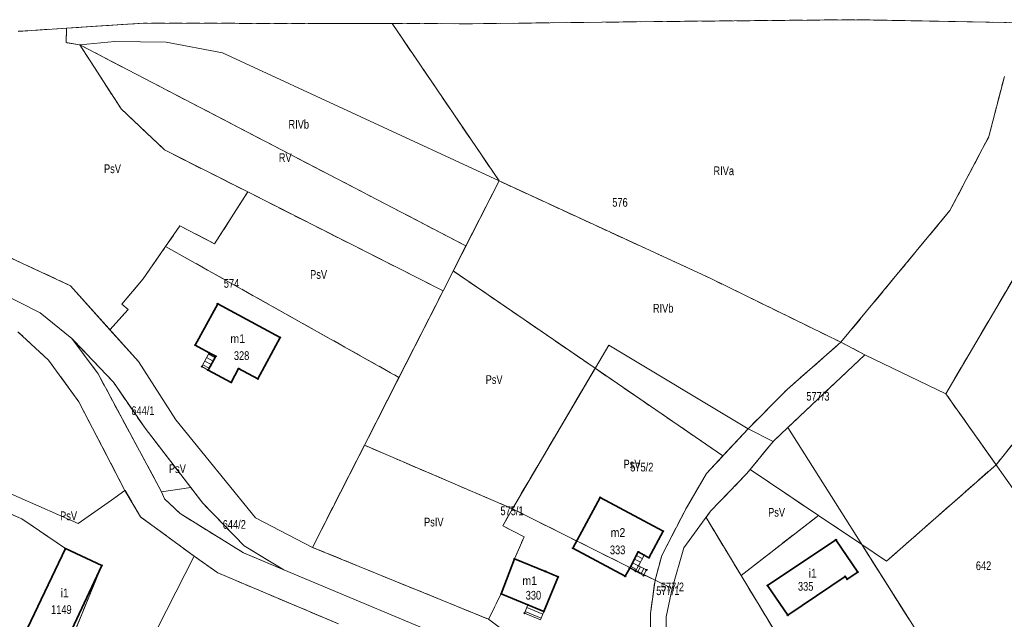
# Model space of a CAD drawing. Header units: metres. Extents: x 7496145 to 7500200, y 5498500 to 5502080.
# Tile 142 of 202: x 7498539 to 7498707, y 5501432 to 5501535. Entities that reach past the tile are written whole.
import ezdxf
from ezdxf.enums import TextEntityAlignment as Align

# ---------------------------------------------------------------- set-up
doc = ezdxf.new("R2010")
doc.units = ezdxf.units.M
doc.header["$MEASUREMENT"] = 0
for name, pattern in [('2.25_0.75', [3, 2.25, -0.75]), ('219-1000', [0]), ('egug-1000', [0])]:
    doc.linetypes.add(name, pattern=pattern)
doc.layers.get('0').update_dxf_attribs({"color": 2, "linetype": 'CONTINUOUS', "lineweight": 5})
for name, color, linetype in [('209-oznaczenie konturu klasyfikacyjnego', 7, 'CONTINUOUS'), ('211-numer działki ewidencyjnej', 7, 'CONTINUOUS'), ('217-kontur klasyfikacyjny', 7, 'CONTINUOUS'), ('218-kontur użytku gruntowego', 7, 'CONTINUOUS'), ('219-działka ewidencyjna', 7, 'CONTINUOUS'), ('312-budynek ewidencyjny', 7, 'CONTINUOUS'), ('312-oznaczenie budynku ewidencyjnego', 7, 'CONTINUOUS'), ('312-oznaczenie budynku ewidencyjnego-Atr117', 7, 'CONTINUOUS'), ('352-schody', 7, 'CONTINUOUS'), ('Punkt budynku', 7, 'CONTINUOUS')]:
    doc.layers.add(name, color=color, linetype=linetype)
doc.styles.get("Standard").update_dxf_attribs({"font": 'Working1250', "width": 0.75})

# ---------------------------------------------------------------- blocks, each defined once
blk = doc.blocks.new('PUNKTBUD')
at = {"color": 0}
blk.add_circle((0, 0), 0.09, dxfattribs=at)

msp = doc.modelspace()

# ---------------------------------------------------------------- linework, layer by layer
at = {"layer": '217-kontur klasyfikacyjny', "color": 3, "linetype": '2.25_0.75', "lineweight": 18, "flags": 128}
for points in [[(7498546.66, 5501533.34), (7498538.36, 5501532.8)], [(7498546.63, 5501530.87), (7498546.66, 5501533.34)], [(7498551.73, 5501533.67), (7498546.66, 5501533.34)], [(7498559.86, 5501534.2), (7498551.73, 5501533.67)], [(7498602.52, 5501534.13), (7498559.86, 5501534.2)], [(7498620.85, 5501507.14), (7498602.52, 5501534.13)], [(7498616.28, 5501534.11), (7498602.52, 5501534.13)], [(7498647.41, 5501534.47), (7498616.28, 5501534.11)], [(7498681.88, 5501534.8), (7498647.41, 5501534.47)], [(7498690.43, 5501534.64), (7498681.88, 5501534.8)], [(7498710.71, 5501534.25), (7498690.43, 5501534.64)], [(7498548.98, 5501530.48), (7498546.63, 5501530.87)], [(7498556.04, 5501519.49), (7498548.98, 5501530.48)], [(7498548.98, 5501530.48), (7498615.17, 5501495.99)], [(7498704.85, 5501514.74), (7498707.5, 5501525.07)], [(7498563.49, 5501512.45), (7498556.04, 5501519.49)], [(7498698.17, 5501502.06), (7498704.85, 5501514.74)], [(7498577.76, 5501505.24), (7498563.49, 5501512.45)], [(7498697.46, 5501470.62), (7498720.66, 5501510.09)], [(7498615.17, 5501495.99), (7498620.85, 5501507.14)], [(7498620.85, 5501507.14), (7498657.06, 5501490.44)], [(7498572.07, 5501496.36), (7498577.76, 5501505.24)], [(7498577.76, 5501505.24), (7498611.25, 5501488.29)], [(7498679.47, 5501479.46), (7498698.17, 5501502.06)], [(7498563.66, 5501495.89), (7498566.1, 5501499.41)], [(7498566.1, 5501499.41), (7498572.07, 5501496.36)], [(7498526.45, 5501498.87), (7498547.36, 5501489.17)], [(7498559.81, 5501490.34), (7498563.66, 5501495.89)], [(7498563.66, 5501495.89), (7498603.69, 5501473.44)], [(7498612.99, 5501491.7), (7498615.17, 5501495.99)], [(7498611.25, 5501488.29), (7498612.99, 5501491.7)], [(7498637.33, 5501475), (7498612.99, 5501491.7)], [(7498556.15, 5501486.02), (7498559.81, 5501490.34)], [(7498657.06, 5501490.44), (7498679.47, 5501479.46)], [(7498547.36, 5501489.17), (7498554.13, 5501481.61)], [(7498603.69, 5501473.44), (7498611.25, 5501488.29)], [(7498557.23, 5501485.07), (7498556.15, 5501486.02)], [(7498729.33, 5501487.45), (7498706.07, 5501458.44)], [(7498554.13, 5501481.61), (7498557.23, 5501485.07)], [(7498543.57, 5501476.41), (7498538.31, 5501481.28)], [(7498547.61, 5501480.12), (7498552.09, 5501474.03)], [(7498554.71, 5501472.59), (7498547.61, 5501480.12)], [(7498670.24, 5501471.37), (7498679.47, 5501479.46)], [(7498683.55, 5501477.32), (7498679.47, 5501479.46)], [(7498548.78, 5501469.27), (7498543.57, 5501476.41)], [(7498670.38, 5501464.84), (7498683.55, 5501477.32)], [(7498623.14, 5501450.91), (7498637.33, 5501475)], [(7498637.33, 5501475), (7498659.25, 5501459.96)], [(7498552.09, 5501474.03), (7498562.97, 5501453.83)], [(7498560.15, 5501464.73), (7498554.71, 5501472.59)], [(7498603.69, 5501473.44), (7498597.76, 5501461.79)], [(7498663.55, 5501464.6), (7498670.24, 5501471.37)], [(7498556.69, 5501454.05), (7498548.78, 5501469.27)], [(7498706.07, 5501458.44), (7498697.46, 5501470.62)], [(7498567.99, 5501454.52), (7498560.15, 5501464.73)], [(7498659.25, 5501459.96), (7498663.55, 5501464.6)], [(7498667.84, 5501462.43), (7498670.38, 5501464.84)], [(7498663.91, 5501457.64), (7498667.84, 5501462.43)], [(7498597.76, 5501461.79), (7498588.84, 5501444.28)], [(7498623.14, 5501450.91), (7498597.76, 5501461.79)], [(7498656.45, 5501456.93), (7498659.25, 5501459.96)], [(7498663.34, 5501456.94), (7498663.91, 5501457.64)], [(7498675.63, 5501449.75), (7498663.91, 5501457.64)], [(7498687.3, 5501441.91), (7498706.07, 5501458.44)], [(7498652.97, 5501451.04), (7498656.45, 5501456.93)], [(7498657.11, 5501450.46), (7498663.34, 5501456.94)], [(7498559.39, 5501449.5), (7498556.69, 5501454.05)], [(7498562.97, 5501453.83), (7498563.5, 5501452.58)], [(7498570.05, 5501451.84), (7498567.99, 5501454.52)], [(7498531.64, 5501452.33), (7498539.03, 5501449.19)], [(7498563.5, 5501452.58), (7498566.16, 5501450.06)], [(7498577.14, 5501444.56), (7498570.05, 5501451.84)], [(7498621.51, 5501447.98), (7498623.14, 5501450.91)], [(7498647.6, 5501438.64), (7498623.14, 5501450.91)], [(7498648.76, 5501442.9), (7498652.97, 5501451.04)], [(7498656.34, 5501449.4), (7498657.11, 5501450.46)], [(7498539.03, 5501449.19), (7498546.5, 5501444.06)], [(7498568.58, 5501442.77), (7498559.39, 5501449.5)], [(7498566.16, 5501450.06), (7498577.04, 5501443.35)], [(7498662.35, 5501439.46), (7498656.34, 5501449.4)], [(7498662.35, 5501439.46), (7498675.63, 5501449.75)], [(7498675.63, 5501449.75), (7498683.07, 5501444.75)], [(7498625.14, 5501446.08), (7498621.51, 5501447.98)], [(7498623.52, 5501442.33), (7498625.14, 5501446.08)], [(7498546.5, 5501444.06), (7498552.75, 5501441.17)], [(7498583.96, 5501440.4), (7498577.14, 5501444.56)], [(7498588.84, 5501444.28), (7498619.07, 5501431.94)], [(7498683.07, 5501444.75), (7498687.3, 5501441.91)], [(7498683.07, 5501444.75), (7498691.17, 5501431.93)], [(7498572.6, 5501439.91), (7498568.58, 5501442.77)], [(7498577.04, 5501443.35), (7498583.96, 5501440.4)], [(7498621.2, 5501436.31), (7498623.52, 5501442.33)], [(7498647.6, 5501438.64), (7498648.76, 5501442.9)], [(7498552.75, 5501441.17), (7498546.62, 5501426.24)], [(7498593.34, 5501431.14), (7498572.6, 5501439.91)], [(7498646.8, 5501432.91), (7498647.6, 5501438.64)], [(7498688.18, 5501396.79), (7498662.35, 5501439.46)], [(7498619.07, 5501431.94), (7498621.2, 5501436.31)], [(7498619.07, 5501431.94), (7498628.32, 5501425.03)], [(7498646.89, 5501426.94), (7498646.8, 5501432.91)]]:
    msp.add_lwpolyline(points, dxfattribs=at)
at = {"layer": '218-kontur użytku gruntowego', "color": 3, "linetype": 'egug-1000', "lineweight": 18, "flags": 128}
for points in [[(7498546.66, 5501533.34), (7498538.36, 5501532.8)], [(7498546.63, 5501530.87), (7498546.66, 5501533.34)], [(7498551.73, 5501533.67), (7498546.66, 5501533.34)], [(7498559.86, 5501534.2), (7498551.73, 5501533.67)], [(7498602.52, 5501534.13), (7498559.86, 5501534.2)], [(7498602.52, 5501534.13), (7498620.85, 5501507.14)], [(7498616.28, 5501534.11), (7498602.52, 5501534.13)], [(7498647.41, 5501534.47), (7498616.28, 5501534.11)], [(7498681.88, 5501534.8), (7498647.41, 5501534.47)], [(7498690.43, 5501534.64), (7498681.88, 5501534.8)], [(7498710.71, 5501534.25), (7498690.43, 5501534.64)], [(7498548.98, 5501530.48), (7498546.63, 5501530.87)], [(7498548.98, 5501530.48), (7498556.04, 5501519.49)], [(7498615.17, 5501495.99), (7498548.98, 5501530.48)], [(7498707.5, 5501525.07), (7498704.85, 5501514.74)], [(7498556.04, 5501519.49), (7498563.49, 5501512.45)], [(7498704.85, 5501514.74), (7498698.17, 5501502.06)], [(7498563.49, 5501512.45), (7498577.76, 5501505.24)], [(7498720.66, 5501510.09), (7498697.46, 5501470.62)], [(7498620.85, 5501507.14), (7498615.17, 5501495.99)], [(7498620.85, 5501507.14), (7498657.06, 5501490.44)], [(7498577.76, 5501505.24), (7498572.07, 5501496.36)], [(7498577.76, 5501505.24), (7498611.25, 5501488.29)], [(7498698.17, 5501502.06), (7498679.47, 5501479.46)], [(7498566.1, 5501499.41), (7498563.66, 5501495.89)], [(7498572.07, 5501496.36), (7498566.1, 5501499.41)], [(7498526.45, 5501498.87), (7498547.36, 5501489.17)], [(7498542.16, 5501484.51), (7498517.47, 5501497.06)], [(7498563.66, 5501495.89), (7498559.81, 5501490.34)], [(7498603.69, 5501473.44), (7498563.66, 5501495.89)], [(7498615.17, 5501495.99), (7498612.99, 5501491.7)], [(7498612.99, 5501491.7), (7498611.25, 5501488.29)], [(7498637.33, 5501475), (7498612.99, 5501491.7)], [(7498559.81, 5501490.34), (7498556.15, 5501486.02)], [(7498657.06, 5501490.44), (7498679.47, 5501479.46)], [(7498547.36, 5501489.17), (7498554.13, 5501481.61)], [(7498611.25, 5501488.29), (7498603.69, 5501473.44)], [(7498556.15, 5501486.02), (7498557.23, 5501485.07)], [(7498706.07, 5501458.44), (7498729.33, 5501487.45)], [(7498547.61, 5501480.12), (7498542.16, 5501484.51)], [(7498557.23, 5501485.07), (7498554.13, 5501481.61)], [(7498543.57, 5501476.41), (7498538.31, 5501481.28)], [(7498554.13, 5501481.61), (7498559, 5501476.17)], [(7498547.61, 5501480.12), (7498552.09, 5501474.03)], [(7498554.71, 5501472.59), (7498547.61, 5501480.12)], [(7498679.47, 5501479.46), (7498670.24, 5501471.37)], [(7498679.47, 5501479.46), (7498683.55, 5501477.32)], [(7498548.78, 5501469.27), (7498543.57, 5501476.41)], [(7498559, 5501476.17), (7498565.44, 5501466.14)], [(7498683.55, 5501477.32), (7498670.38, 5501464.84)], [(7498637.33, 5501475), (7498623.14, 5501450.91)], [(7498659.25, 5501459.96), (7498637.33, 5501475)], [(7498552.09, 5501474.03), (7498562.97, 5501453.83)], [(7498560.15, 5501464.73), (7498554.71, 5501472.59)], [(7498603.69, 5501473.44), (7498597.76, 5501461.79)], [(7498670.24, 5501471.37), (7498663.55, 5501464.6)], [(7498556.69, 5501454.05), (7498548.78, 5501469.27)], [(7498697.46, 5501470.62), (7498706.07, 5501458.44)], [(7498565.44, 5501466.14), (7498579.09, 5501449.37)], [(7498567.99, 5501454.52), (7498560.15, 5501464.73)], [(7498663.55, 5501464.6), (7498659.25, 5501459.96)], [(7498670.38, 5501464.84), (7498667.84, 5501462.43)], [(7498667.84, 5501462.43), (7498663.91, 5501457.64)], [(7498597.76, 5501461.79), (7498588.84, 5501444.28)], [(7498597.76, 5501461.79), (7498623.14, 5501450.91)], [(7498656.45, 5501456.93), (7498659.25, 5501459.96)], [(7498663.91, 5501457.64), (7498663.34, 5501456.94)], [(7498675.63, 5501449.75), (7498663.91, 5501457.64)], [(7498687.3, 5501441.91), (7498706.07, 5501458.44)], [(7498652.97, 5501451.04), (7498656.45, 5501456.93)], [(7498663.34, 5501456.94), (7498657.11, 5501450.46)], [(7498559.39, 5501449.5), (7498556.69, 5501454.05)], [(7498562.97, 5501453.83), (7498563.5, 5501452.58)], [(7498570.05, 5501451.84), (7498567.99, 5501454.52)], [(7498539.03, 5501449.19), (7498531.64, 5501452.33)], [(7498563.5, 5501452.58), (7498566.16, 5501450.06)], [(7498577.14, 5501444.56), (7498570.05, 5501451.84)], [(7498623.14, 5501450.91), (7498621.51, 5501447.98)], [(7498647.6, 5501438.64), (7498623.14, 5501450.91)], [(7498648.76, 5501442.9), (7498652.97, 5501451.04)], [(7498657.11, 5501450.46), (7498656.34, 5501449.4)], [(7498546.5, 5501444.06), (7498539.03, 5501449.19)], [(7498568.58, 5501442.77), (7498559.39, 5501449.5)], [(7498566.16, 5501450.06), (7498577.04, 5501443.35)], [(7498579.09, 5501449.37), (7498588.84, 5501444.28)], [(7498656.34, 5501449.4), (7498662.35, 5501439.46)], [(7498662.35, 5501439.46), (7498675.63, 5501449.75)], [(7498683.07, 5501444.75), (7498675.63, 5501449.75)], [(7498621.51, 5501447.98), (7498625.14, 5501446.08)], [(7498625.14, 5501446.08), (7498623.52, 5501442.33)], [(7498552.75, 5501441.17), (7498546.5, 5501444.06)], [(7498583.96, 5501440.4), (7498577.14, 5501444.56)], [(7498588.84, 5501444.28), (7498619.07, 5501431.94)], [(7498691.17, 5501431.93), (7498683.07, 5501444.75)], [(7498683.07, 5501444.75), (7498687.3, 5501441.91)], [(7498572.6, 5501439.91), (7498568.58, 5501442.77)], [(7498577.04, 5501443.35), (7498583.96, 5501440.4)], [(7498623.52, 5501442.33), (7498621.2, 5501436.31)], [(7498647.6, 5501438.64), (7498648.76, 5501442.9)], [(7498546.62, 5501426.24), (7498552.75, 5501441.17)], [(7498616.11, 5501426.93), (7498583.96, 5501440.4)], [(7498593.34, 5501431.14), (7498572.6, 5501439.91)], [(7498646.8, 5501432.91), (7498647.6, 5501438.64)], [(7498662.35, 5501439.46), (7498688.18, 5501396.79)], [(7498621.2, 5501436.31), (7498619.07, 5501431.94)], [(7498619.07, 5501431.94), (7498628.32, 5501425.03)], [(7498646.89, 5501426.94), (7498646.8, 5501432.91)]]:
    msp.add_lwpolyline(points, dxfattribs=at)
at = {"layer": '219-działka ewidencyjna', "color": 3, "linetype": '219-1000', "lineweight": 18, "flags": 128}
for points in [[(7498538.36, 5501532.8), (7498546.66, 5501533.34)], [(7498546.66, 5501533.34), (7498546.63, 5501530.87)], [(7498546.66, 5501533.34), (7498559.86, 5501534.2)], [(7498559.86, 5501534.2), (7498616.28, 5501534.11)], [(7498616.28, 5501534.11), (7498647.41, 5501534.47)], [(7498647.41, 5501534.47), (7498681.88, 5501534.8)], [(7498681.88, 5501534.8), (7498710.71, 5501534.25)], [(7498546.63, 5501530.87), (7498548.98, 5501530.48)], [(7498548.98, 5501530.48), (7498554.97, 5501531.04)], [(7498554.97, 5501531.04), (7498563.75, 5501530.96)], [(7498573.45, 5501529.13), (7498563.75, 5501530.96)], [(7498573.45, 5501529.13), (7498620.85, 5501507.14)], [(7498697.46, 5501470.62), (7498720.66, 5501510.09)], [(7498588.84, 5501444.28), (7498620.85, 5501507.14)], [(7498657.06, 5501490.44), (7498620.85, 5501507.14)], [(7498526.45, 5501498.87), (7498547.36, 5501489.17)], [(7498542.16, 5501484.51), (7498517.47, 5501497.06)], [(7498657.06, 5501490.44), (7498679.47, 5501479.46)], [(7498559, 5501476.17), (7498547.36, 5501489.17)], [(7498542.16, 5501484.51), (7498547.61, 5501480.12)], [(7498538.31, 5501481.28), (7498543.57, 5501476.41)], [(7498547.61, 5501480.12), (7498552.09, 5501474.03)], [(7498547.61, 5501480.12), (7498554.71, 5501472.59)], [(7498670.24, 5501471.37), (7498679.47, 5501479.46)], [(7498679.47, 5501479.46), (7498683.55, 5501477.32)], [(7498623.14, 5501450.91), (7498639.66, 5501478.96)], [(7498639.66, 5501478.96), (7498663.55, 5501464.6)], [(7498543.57, 5501476.41), (7498548.78, 5501469.27)], [(7498559, 5501476.17), (7498565.44, 5501466.14)], [(7498670.38, 5501464.84), (7498683.55, 5501477.32)], [(7498697.46, 5501470.62), (7498683.55, 5501477.32)], [(7498552.09, 5501474.03), (7498562.97, 5501453.83)], [(7498554.71, 5501472.59), (7498560.15, 5501464.73)], [(7498663.55, 5501464.6), (7498670.24, 5501471.37)], [(7498548.78, 5501469.27), (7498556.69, 5501454.05)], [(7498697.46, 5501470.62), (7498734.83, 5501417.76)], [(7498579.09, 5501449.37), (7498565.44, 5501466.14)], [(7498560.15, 5501464.73), (7498567.99, 5501454.52)], [(7498656.45, 5501456.93), (7498663.55, 5501464.6)], [(7498663.55, 5501464.6), (7498667.84, 5501462.43)], [(7498667.84, 5501462.43), (7498670.38, 5501464.84)], [(7498670.38, 5501464.84), (7498707.28, 5501406.43)], [(7498663.34, 5501456.94), (7498667.84, 5501462.43)], [(7498531.76, 5501455.82), (7498548.7, 5501448.38)], [(7498652.97, 5501451.04), (7498656.45, 5501456.93)], [(7498657.11, 5501450.46), (7498663.34, 5501456.94)], [(7498554.37, 5501452.39), (7498556.69, 5501454.05)], [(7498556.69, 5501454.05), (7498559.39, 5501449.5)], [(7498562.97, 5501453.83), (7498567.99, 5501454.52)], [(7498562.97, 5501453.83), (7498563.5, 5501452.58)], [(7498570.05, 5501451.84), (7498567.99, 5501454.52)], [(7498548.7, 5501448.38), (7498554.37, 5501452.39)], [(7498563.5, 5501452.58), (7498566.16, 5501450.06)], [(7498570.05, 5501451.84), (7498577.14, 5501444.56)], [(7498623.14, 5501450.91), (7498647.6, 5501438.64)], [(7498648.76, 5501442.9), (7498652.97, 5501451.04)], [(7498652.53, 5501444.18), (7498657.11, 5501450.46)], [(7498559.39, 5501449.5), (7498568.58, 5501442.77)], [(7498566.16, 5501450.06), (7498577.04, 5501443.35)], [(7498579.09, 5501449.37), (7498588.84, 5501444.28)], [(7498577.14, 5501444.56), (7498583.96, 5501440.4)], [(7498619.07, 5501431.94), (7498588.84, 5501444.28)], [(7498650.51, 5501437.24), (7498652.53, 5501444.18)], [(7498557.5, 5501420.99), (7498568.58, 5501442.77)], [(7498572.6, 5501439.91), (7498568.58, 5501442.77)], [(7498577.04, 5501443.35), (7498583.96, 5501440.4)], [(7498647.6, 5501438.64), (7498648.76, 5501442.9)], [(7498583.96, 5501440.4), (7498616.11, 5501426.93)], [(7498572.6, 5501439.91), (7498593.34, 5501431.14)], [(7498646.8, 5501432.91), (7498647.6, 5501438.64)], [(7498647.6, 5501438.64), (7498650.51, 5501437.24)], [(7498650.51, 5501437.24), (7498649.51, 5501432.35)], [(7498619.07, 5501431.94), (7498628.32, 5501425.03)], [(7498646.8, 5501432.91), (7498646.89, 5501426.94)], [(7498649.59, 5501426.57), (7498649.51, 5501432.35)]]:
    msp.add_lwpolyline(points, dxfattribs=at)
at = {"layer": '312-budynek ewidencyjny', "color": 7, "linetype": 'Continuous', "lineweight": 35, "flags": 128}
for points in [[(7498568.75, 5501478.97), (7498572.6, 5501486.07)], [(7498572.6, 5501486.07), (7498583.33, 5501480.3)], [(7498583.33, 5501480.3), (7498579.49, 5501473.17)], [(7498571.16, 5501477.67), (7498568.75, 5501478.97)], [(7498572.26, 5501477.07), (7498571.16, 5501477.67)], [(7498570.97, 5501474.7), (7498572.26, 5501477.07)], [(7498574.92, 5501472.58), (7498570.97, 5501474.7)], [(7498576.2, 5501474.94), (7498574.92, 5501472.58)], [(7498579.49, 5501473.17), (7498576.2, 5501474.94)], [(7498633.51, 5501444.13), (7498638.21, 5501452.83)], [(7498638.21, 5501452.83), (7498648.99, 5501447.04)], [(7498648.99, 5501447.04), (7498646.55, 5501442.51)], [(7498666.9, 5501437.74), (7498678.63, 5501445.58)], [(7498678.63, 5501445.58), (7498682.35, 5501440.03)], [(7498539.97, 5501430.43), (7498546.5, 5501444.06)], [(7498546.5, 5501444.06), (7498552.75, 5501441.17)], [(7498642.49, 5501439.31), (7498633.51, 5501444.13)], [(7498621.2, 5501436.31), (7498623.52, 5501442.33)], [(7498623.52, 5501442.33), (7498628.79, 5501440.16)], [(7498644.73, 5501443.49), (7498643.25, 5501440.72)], [(7498645.74, 5501442.94), (7498644.73, 5501443.49)], [(7498646.55, 5501442.51), (7498645.74, 5501442.94)], [(7498552.75, 5501441.17), (7498546.27, 5501427.36)], [(7498643.25, 5501440.72), (7498642.49, 5501439.31)], [(7498631.01, 5501439.24), (7498628.55, 5501433.28)], [(7498628.79, 5501440.16), (7498631.01, 5501439.24)], [(7498680.22, 5501439.28), (7498670.37, 5501432.62)], [(7498680.54, 5501438.82), (7498680.22, 5501439.28)], [(7498682.35, 5501440.03), (7498680.54, 5501438.82)], [(7498670.37, 5501432.62), (7498666.9, 5501437.74)], [(7498625.8, 5501434.41), (7498621.2, 5501436.31)], [(7498628.55, 5501433.28), (7498625.8, 5501434.41)]]:
    msp.add_lwpolyline(points, dxfattribs=at)
at = {"layer": '352-schody', "color": 7, "linetype": 'Continuous', "lineweight": 18, "flags": 128}
for points in [[(7498570.97, 5501474.7), (7498572.26, 5501477.07), (7498571.16, 5501477.67), (7498569.87, 5501475.29)], [(7498570.97, 5501474.7), (7498572.26, 5501477.07), (7498571.16, 5501477.67), (7498569.87, 5501475.29)], [(7498643.25, 5501440.72), (7498644.73, 5501443.49), (7498645.74, 5501442.94), (7498644.77, 5501441.13), (7498644.25, 5501440.18)], [(7498643.25, 5501440.72), (7498644.73, 5501443.49), (7498645.74, 5501442.94), (7498644.77, 5501441.13), (7498644.25, 5501440.18)], [(7498644.77, 5501441.13), (7498646.14, 5501440.4), (7498645.62, 5501439.44), (7498644.25, 5501440.18)], [(7498644.77, 5501441.13), (7498646.14, 5501440.4), (7498645.62, 5501439.44), (7498644.25, 5501440.18)], [(7498625.2, 5501432.97), (7498625.8, 5501434.41), (7498628.55, 5501433.28), (7498627.95, 5501431.83)], [(7498625.2, 5501432.97), (7498625.8, 5501434.41), (7498628.55, 5501433.28), (7498627.95, 5501431.83)]]:
    msp.add_lwpolyline(points, close=True, dxfattribs=at)
for points in [[(7498572.14, 5501476.85), (7498571.04, 5501477.45)], [(7498571.47, 5501475.62), (7498570.37, 5501476.22)], [(7498571.81, 5501476.24), (7498570.71, 5501476.83)], [(7498571.14, 5501475.01), (7498570.04, 5501475.6)], [(7498645.09, 5501441.72), (7498644.08, 5501442.26)], [(7498645.42, 5501442.34), (7498644.41, 5501442.88)], [(7498644.42, 5501440.49), (7498643.42, 5501441.03)], [(7498644.76, 5501441.11), (7498643.75, 5501441.65)], [(7498644.57, 5501440.01), (7498645.08, 5501440.96)], [(7498645.18, 5501439.67), (7498645.7, 5501440.64)], [(7498628.35, 5501432.79), (7498625.6, 5501433.94)], [(7498628.08, 5501432.15), (7498625.33, 5501433.29)]]:
    msp.add_lwpolyline(points, dxfattribs=at)

# ---------------------------------------------------------------- block references
at = {"layer": 'Punkt budynku', "color": 5, "linetype": 'Continuous', "lineweight": 13}
for p in [(7498572.6, 5501486.07), (7498583.33, 5501480.3), (7498568.75, 5501478.97), (7498571.16, 5501477.67), (7498572.26, 5501477.07), (7498569.87, 5501475.29), (7498570.97, 5501474.7), (7498576.2, 5501474.94), (7498574.92, 5501472.58), (7498579.49, 5501473.17), (7498638.21, 5501452.83), (7498648.99, 5501447.04), (7498678.63, 5501445.58), (7498546.5, 5501444.06), (7498633.51, 5501444.13), (7498623.52, 5501442.33), (7498644.73, 5501443.49), (7498645.74, 5501442.94), (7498646.55, 5501442.51), (7498552.75, 5501441.17), (7498643.25, 5501440.72), (7498644.77, 5501441.13), (7498646.14, 5501440.4), (7498628.79, 5501440.16), (7498631.01, 5501439.24), (7498642.49, 5501439.31), (7498644.25, 5501440.18), (7498645.62, 5501439.44), (7498680.22, 5501439.28), (7498680.54, 5501438.82), (7498682.35, 5501440.03), (7498666.9, 5501437.74), (7498621.2, 5501436.31), (7498625.8, 5501434.41), (7498625.2, 5501432.97), (7498628.55, 5501433.28), (7498670.37, 5501432.62)]:
    msp.add_blockref('PUNKTBUD', p, dxfattribs=at)

# ---------------------------------------------------------------- texts
at = {"layer": '209-oznaczenie konturu klasyfikacyjnego', "color": 3, "linetype": 'Continuous', "lineweight": 18, "width": 0.79}
for s, p in [('RIVb', (7498584.74, 5501516.1)), ('RV', (7498583.08, 5501510.39)), ('PsV', (7498553.11, 5501508.48)), ('RIVa', (7498657.62, 5501508.13)), ('PsV', (7498588.46, 5501490.34)), ('RIVb', (7498647.23, 5501484.55)), ('PsV', (7498618.55, 5501472.31)), ('PsV', (7498642.2, 5501457.82)), ('PsV', (7498564.24, 5501457.03)), ('PsV', (7498545.58, 5501448.94)), ('PsV', (7498666.99, 5501449.55)), ('PsIV', (7498607.99, 5501447.87))]:
    msp.add_text(s, height=1.5, dxfattribs=at).set_placement(p)
at = {"layer": '211-numer działki ewidencyjnej', "color": 3, "linetype": 'Continuous', "lineweight": 18, "width": 0.79}
for s, p in [('576', (7498640.27, 5501502.71)), ('574', (7498573.65, 5501488.81)), ('644/1', (7498557.8, 5501466.98)), ('575/1', (7498621.09, 5501449.8)), ('644/2', (7498573.47, 5501447.46))]:
    msp.add_text(s, height=1.5, dxfattribs=at).set_placement(p)
for s, p in [('577/3', (7498673.55, 5501470.95)), ('575/2', (7498643.35, 5501458.8)), ('642', (7498702.61, 5501441.88)), ('577/1', (7498647.8, 5501437.59)), ('577/2', (7498648.6, 5501438.24))]:
    msp.add_text(s, height=1.5, dxfattribs=at).set_placement(p, align=Align.TOP_LEFT)
at = {"layer": '312-oznaczenie budynku ewidencyjnego', "color": 7, "linetype": 'Continuous', "lineweight": 18, "width": 0.79}
for s, p in [('328', (7498575.38, 5501477.92)), ('333', (7498639.86, 5501444.59)), ('335', (7498672.11, 5501438.34)), ('330', (7498625.42, 5501436.81)), ('1149', (7498544.03, 5501434.36))]:
    msp.add_text(s, height=1.5, dxfattribs=at).set_placement(p, align=Align.TOP_LEFT)
at = {"layer": '312-oznaczenie budynku ewidencyjnego-Atr117', "color": 7, "width": 0.9}
for s, p in [('m1', (7498576.04, 5501479.33)), ('m2', (7498641.25, 5501446.07)), ('i1', (7498674.63, 5501439.1)), ('m1', (7498626.11, 5501437.81)), ('i1', (7498546.36, 5501435.71))]:
    msp.add_text(s, height=1.5, dxfattribs=at).set_placement(p, align=Align.CENTER)

doc.saveas('drawing.dxf')
